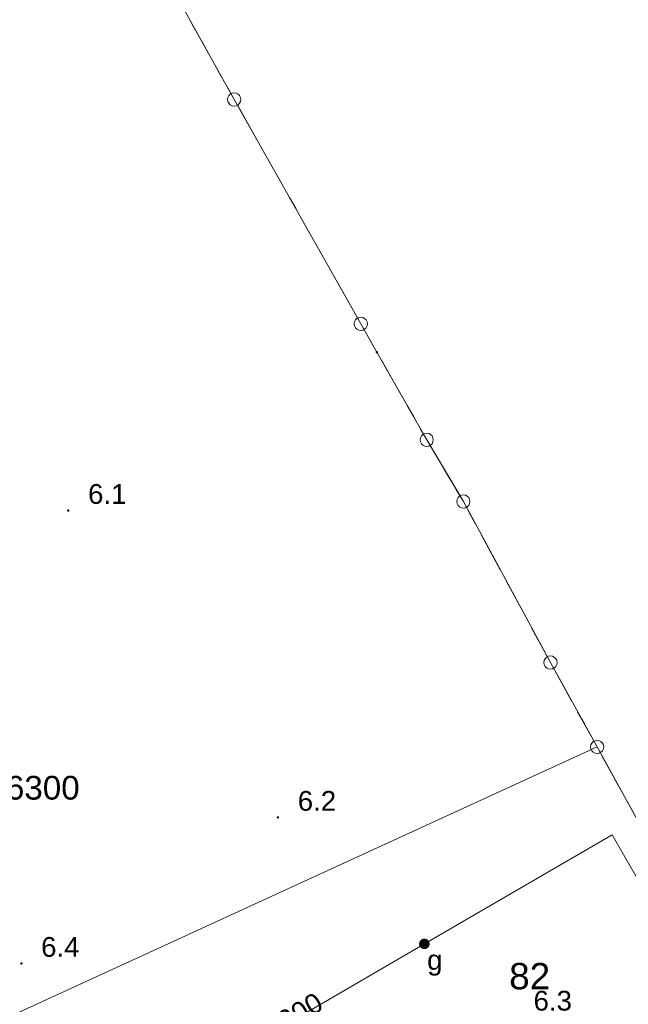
# Model space of a CAD drawing. Extents: x 5474185 to 5474933, y 5916077 to 5916824.
# Tile 204 of 256: x 5474753 to 5474776, y 5916291 to 5916328. Entities that reach past the tile are written whole.
import ezdxf
from ezdxf.enums import TextEntityAlignment as Align

# ---------------------------------------------------------------- set-up
doc = ezdxf.new("R2010")
doc.units = 0
doc.linetypes.add('PRZER1-1', pattern=[1, 0.5, -0.5])
doc.linetypes.add('PRZER3-1', pattern=[2, 1.5, -0.5])
for name, color, linetype, lineweight in [('GEPPGD', 253, 'CONTINUOUS', 18), ('GESDZI', 253, 'CONTINUOUS', 18), ('GESDZI_O', 253, 'CONTINUOUS', 18), ('GESKKL', 253, 'CONTINUOUS', 18), ('GESUZY', 253, 'CONTINUOUS', 18), ('GSPWPN', 253, 'CONTINUOUS', 13), ('GSPWPN_O', 253, 'CONTINUOUS', 13), ('GULGPR', 254, 'CONTINUOUS', 18), ('GULGPR_O', 254, 'CONTINUOUS', 18), ('GUPGZA', 253, 'CONTINUOUS', 18), ('GUPGZA_O', 253, 'CONTINUOUS', 18), ('IS HP zasięg', 251, 'CONTINUOUS', 20), ('Ramka sekcyjna', 253, 'CONTINUOUS', 18)]:
    doc.layers.add(name, color=color, linetype=linetype, lineweight=lineweight)
doc.styles.add('Arial', font='arial.ttf')

msp = doc.modelspace()

# ---------------------------------------------------------------- hatches: boundary and pattern name
at = {"layer": 'GEPPGD'}
msp.add_hatch(color=256, dxfattribs=at).paths.add_polyline_path([(5474766.37, 5916315.815), (5474766.356094, 5916315.817202), (5474766.34355, 5916315.823594), (5474766.333594, 5916315.83355), (5474766.327202, 5916315.846094), (5474766.325, 5916315.86), (5474766.327202, 5916315.873906), (5474766.333594, 5916315.88645), (5474766.34355, 5916315.896406), (5474766.356094, 5916315.902798), (5474766.37, 5916315.905), (5474766.383906, 5916315.902798), (5474766.39645, 5916315.896406), (5474766.406406, 5916315.88645), (5474766.412798, 5916315.873906), (5474766.415, 5916315.86), (5474766.412798, 5916315.846094), (5474766.406406, 5916315.83355), (5474766.39645, 5916315.823594), (5474766.383906, 5916315.817202)])
at = {"layer": 'GSPWPN'}
for points in [[(5474754.67, 5916309.815), (5474754.658353, 5916309.816533), (5474754.6475, 5916309.821029), (5474754.63818, 5916309.82818), (5474754.631029, 5916309.8375), (5474754.626533, 5916309.848353), (5474754.625, 5916309.86), (5474754.626533, 5916309.871647), (5474754.631029, 5916309.8825), (5474754.63818, 5916309.89182), (5474754.6475, 5916309.898971), (5474754.658353, 5916309.903467), (5474754.67, 5916309.905), (5474754.681647, 5916309.903467), (5474754.6925, 5916309.898971), (5474754.70182, 5916309.89182), (5474754.708971, 5916309.8825), (5474754.713467, 5916309.871647), (5474754.715, 5916309.86), (5474754.713467, 5916309.848353), (5474754.708971, 5916309.8375), (5474754.70182, 5916309.82818), (5474754.6925, 5916309.821029), (5474754.681647, 5916309.816533)], [(5474762.62, 5916298.175), (5474762.608353, 5916298.176533), (5474762.5975, 5916298.181029), (5474762.58818, 5916298.18818), (5474762.581029, 5916298.1975), (5474762.576533, 5916298.208353), (5474762.575, 5916298.22), (5474762.576533, 5916298.231647), (5474762.581029, 5916298.2425), (5474762.58818, 5916298.25182), (5474762.5975, 5916298.258971), (5474762.608353, 5916298.263467), (5474762.62, 5916298.265), (5474762.631647, 5916298.263467), (5474762.6425, 5916298.258971), (5474762.65182, 5916298.25182), (5474762.658971, 5916298.2425), (5474762.663467, 5916298.231647), (5474762.665, 5916298.22), (5474762.663467, 5916298.208353), (5474762.658971, 5916298.1975), (5474762.65182, 5916298.18818), (5474762.6425, 5916298.181029), (5474762.631647, 5916298.176533)], [(5474752.89, 5916292.635), (5474752.878353, 5916292.636533), (5474752.8675, 5916292.641029), (5474752.85818, 5916292.64818), (5474752.851029, 5916292.6575), (5474752.846533, 5916292.668353), (5474752.845, 5916292.68), (5474752.846533, 5916292.691647), (5474752.851029, 5916292.7025), (5474752.85818, 5916292.71182), (5474752.8675, 5916292.718971), (5474752.878353, 5916292.723467), (5474752.89, 5916292.725), (5474752.901647, 5916292.723467), (5474752.9125, 5916292.718971), (5474752.92182, 5916292.71182), (5474752.928971, 5916292.7025), (5474752.933467, 5916292.691647), (5474752.935, 5916292.68), (5474752.933467, 5916292.668353), (5474752.928971, 5916292.6575), (5474752.92182, 5916292.64818), (5474752.9125, 5916292.641029), (5474752.901647, 5916292.636533)]]:
    msp.add_hatch(color=256, dxfattribs=at).paths.add_polyline_path(points)
at = {"layer": 'GUPGZA'}
msp.add_hatch(color=256, dxfattribs=at).paths.add_polyline_path([(5474768.170595, 5916293.220001), (5474768.118811, 5916293.226662), (5474768.070516, 5916293.246498), (5474768.029, 5916293.278159), (5474767.997093, 5916293.319485), (5474767.97697, 5916293.367662), (5474767.970001, 5916293.419405), (5474767.976662, 5916293.471189), (5474767.996498, 5916293.519484), (5474768.028159, 5916293.561), (5474768.069485, 5916293.592907), (5474768.117662, 5916293.61303), (5474768.169405, 5916293.619999), (5474768.221189, 5916293.613338), (5474768.269484, 5916293.593502), (5474768.311, 5916293.561841), (5474768.342907, 5916293.520515), (5474768.36303, 5916293.472338), (5474768.369999, 5916293.420595), (5474768.363338, 5916293.368811), (5474768.343502, 5916293.320516), (5474768.311841, 5916293.279), (5474768.270515, 5916293.247093), (5474768.222338, 5916293.22697)])

# ---------------------------------------------------------------- linework, layer by layer
at = {"layer": 'GEPPGD', "elevation": 10.24, "flags": 128}
for points in [[(5474760.96, 5916325.7), (5474761.037254, 5916325.687764), (5474761.106946, 5916325.652254), (5474761.162254, 5916325.596946), (5474761.197764, 5916325.527254), (5474761.21, 5916325.45), (5474761.197764, 5916325.372746), (5474761.162254, 5916325.303054), (5474761.106946, 5916325.247746), (5474761.037254, 5916325.212236), (5474760.96, 5916325.2), (5474760.882746, 5916325.212236), (5474760.813054, 5916325.247746), (5474760.757746, 5916325.303054), (5474760.722236, 5916325.372746), (5474760.71, 5916325.45), (5474760.722236, 5916325.527254), (5474760.757746, 5916325.596946), (5474760.813054, 5916325.652254), (5474760.882746, 5916325.687764), (5474760.96, 5916325.7)], [(5474765.76, 5916317.19), (5474765.837254, 5916317.177764), (5474765.906946, 5916317.142254), (5474765.962254, 5916317.086946), (5474765.997764, 5916317.017254), (5474766.01, 5916316.94), (5474765.997764, 5916316.862746), (5474765.962254, 5916316.793054), (5474765.906946, 5916316.737746), (5474765.837254, 5916316.702236), (5474765.76, 5916316.69), (5474765.682746, 5916316.702236), (5474765.613054, 5916316.737746), (5474765.557746, 5916316.793054), (5474765.522236, 5916316.862746), (5474765.51, 5916316.94), (5474765.522236, 5916317.017254), (5474765.557746, 5916317.086946), (5474765.613054, 5916317.142254), (5474765.682746, 5916317.177764), (5474765.76, 5916317.19)], [(5474768.26, 5916312.79), (5474768.337254, 5916312.777764), (5474768.406946, 5916312.742254), (5474768.462254, 5916312.686946), (5474768.497764, 5916312.617254), (5474768.51, 5916312.54), (5474768.497764, 5916312.462746), (5474768.462254, 5916312.393054), (5474768.406946, 5916312.337746), (5474768.337254, 5916312.302236), (5474768.26, 5916312.29), (5474768.182746, 5916312.302236), (5474768.113054, 5916312.337746), (5474768.057746, 5916312.393054), (5474768.022236, 5916312.462746), (5474768.01, 5916312.54), (5474768.022236, 5916312.617254), (5474768.057746, 5916312.686946), (5474768.113054, 5916312.742254), (5474768.182746, 5916312.777764), (5474768.26, 5916312.79)], [(5474769.65, 5916310.45), (5474769.727254, 5916310.437764), (5474769.796946, 5916310.402254), (5474769.852254, 5916310.346946), (5474769.887764, 5916310.277254), (5474769.9, 5916310.2), (5474769.887764, 5916310.122746), (5474769.852254, 5916310.053054), (5474769.796946, 5916309.997746), (5474769.727254, 5916309.962236), (5474769.65, 5916309.95), (5474769.572746, 5916309.962236), (5474769.503054, 5916309.997746), (5474769.447746, 5916310.053054), (5474769.412236, 5916310.122746), (5474769.4, 5916310.2), (5474769.412236, 5916310.277254), (5474769.447746, 5916310.346946), (5474769.503054, 5916310.402254), (5474769.572746, 5916310.437764), (5474769.65, 5916310.45)], [(5474772.95, 5916304.34), (5474773.027254, 5916304.327764), (5474773.096946, 5916304.292254), (5474773.152254, 5916304.236946), (5474773.187764, 5916304.167254), (5474773.2, 5916304.09), (5474773.187764, 5916304.012746), (5474773.152254, 5916303.943054), (5474773.096946, 5916303.887746), (5474773.027254, 5916303.852236), (5474772.95, 5916303.84), (5474772.872746, 5916303.852236), (5474772.803054, 5916303.887746), (5474772.747746, 5916303.943054), (5474772.712236, 5916304.012746), (5474772.7, 5916304.09), (5474772.712236, 5916304.167254), (5474772.747746, 5916304.236946), (5474772.803054, 5916304.292254), (5474772.872746, 5916304.327764), (5474772.95, 5916304.34)], [(5474774.72, 5916301.14), (5474774.797254, 5916301.127764), (5474774.866946, 5916301.092254), (5474774.922254, 5916301.036946), (5474774.957764, 5916300.967254), (5474774.97, 5916300.89), (5474774.957764, 5916300.812746), (5474774.922254, 5916300.743054), (5474774.866946, 5916300.687746), (5474774.797254, 5916300.652236), (5474774.72, 5916300.64), (5474774.642746, 5916300.652236), (5474774.573054, 5916300.687746), (5474774.517746, 5916300.743054), (5474774.482236, 5916300.812746), (5474774.47, 5916300.89), (5474774.482236, 5916300.967254), (5474774.517746, 5916301.036946), (5474774.573054, 5916301.092254), (5474774.642746, 5916301.127764), (5474774.72, 5916301.14)]]:
    msp.add_lwpolyline(points, close=True, dxfattribs=at)
at = {"layer": 'GESDZI', "linetype": 'Continuous', "lineweight": 13}
for p, q in [((5474760.96, 5916325.45, 10.22), (5474759.1, 5916328.78, 10.22)), ((5474765.76, 5916316.94, 10.22), (5474760.96, 5916325.45, 10.22)), ((5474766.37, 5916315.86, 10.22), (5474765.76, 5916316.94, 10.22)), ((5474768.26, 5916312.54, 10.22), (5474766.37, 5916315.86, 10.22)), ((5474769.65, 5916310.2, 10.22), (5474768.26, 5916312.54, 10.22)), ((5474772.95, 5916304.09, 10.22), (5474769.65, 5916310.2, 10.22)), ((5474774.72, 5916300.89, 10.22), (5474772.95, 5916304.09, 10.22)), ((5474774.72, 5916300.89, 10.22), (5474751.92, 5916290.42, 10.22)), ((5474751.92, 5916290.42, 10.22), (5474774.72, 5916300.89, 10.22)), ((5474776.59, 5916297.49, 10.22), (5474774.72, 5916300.89, 10.22))]:
    msp.add_line(p, q, dxfattribs=at)
at = {"layer": 'GESKKL', "linetype": 'PRZER3-1', "lineweight": 13}
for p, q in [((5474760.96, 5916325.45, 10.06), (5474759.1, 5916328.78, 10.06)), ((5474765.76, 5916316.94, 10.06), (5474760.96, 5916325.45, 10.06)), ((5474766.37, 5916315.86, 10.06), (5474765.76, 5916316.94, 10.06)), ((5474768.26, 5916312.54, 10.06), (5474766.37, 5916315.86, 10.06)), ((5474769.65, 5916310.2, 10.06), (5474768.26, 5916312.54, 10.06)), ((5474772.95, 5916304.09, 10.06), (5474769.65, 5916310.2, 10.06)), ((5474774.72, 5916300.89, 10.06), (5474772.95, 5916304.09, 10.06)), ((5474776.59, 5916297.49, 10.06), (5474774.72, 5916300.89, 10.06))]:
    msp.add_line(p, q, dxfattribs=at)
at = {"layer": 'GESUZY', "linetype": 'PRZER1-1', "lineweight": 13}
for p, q in [((5474760.96, 5916325.45, 10.08), (5474759.1, 5916328.78, 10.08)), ((5474765.76, 5916316.94, 10.08), (5474760.96, 5916325.45, 10.08)), ((5474766.37, 5916315.86, 10.08), (5474765.76, 5916316.94, 10.08)), ((5474768.26, 5916312.54, 10.08), (5474766.37, 5916315.86, 10.08)), ((5474769.65, 5916310.2, 10.08), (5474768.26, 5916312.54, 10.08)), ((5474772.95, 5916304.09, 10.08), (5474769.65, 5916310.2, 10.08)), ((5474774.72, 5916300.89, 10.08), (5474772.95, 5916304.09, 10.08)), ((5474776.59, 5916297.49, 10.08), (5474774.72, 5916300.89, 10.08))]:
    msp.add_line(p, q, dxfattribs=at)
at = {"layer": 'GULGPR', "linetype": 'Continuous', "lineweight": 13}
for p, q in [((5474768.17, 5916293.42, 10.14), (5474775.29, 5916297.56, 10.14)), ((5474775.29, 5916297.56, 10.14), (5474780.92, 5916287.72, 10.14)), ((5474755.42, 5916286.01, 10.14), (5474768.17, 5916293.42, 10.14))]:
    msp.add_line(p, q, dxfattribs=at)
at = {"layer": 'IS HP zasięg', "lineweight": 15, "ltscale": 0.7}
msp.add_circle((5474680.96, 5916236.9), 75, dxfattribs=at)
msp.add_circle((5474680.96, 5916236.9), 75, dxfattribs=at)

# ---------------------------------------------------------------- texts
at = {"layer": 'GESDZI_O', "linetype": 'Continuous', "lineweight": 0, "style": 'Arial'}
msp.add_text('82', height=1, dxfattribs=at).set_placement((5474771.385727, 5916291.697558, 10.8))
at = {"layer": 'GSPWPN_O', "linetype": 'Continuous', "lineweight": 0, "style": 'Arial'}
for s, p in [('6.1', (5474755.42, 5916310.11, 10.8)), ('6.2', (5474763.37, 5916298.47, 10.8)), ('6.4', (5474753.64, 5916292.93, 10.8)), ('6.3', (5474772.31, 5916290.89, 10.8))]:
    msp.add_text(s, height=0.75, dxfattribs=at).set_placement(p)
at = {"layer": 'GULGPR_O', "linetype": 'Continuous', "lineweight": 0, "style": 'Arial'}
msp.add_text('gnD200', height=0.75, rotation=30.170384, dxfattribs=at).set_placement((5474762.815551, 5916290.049014, 10.8), align=Align.CENTER)
at = {"layer": 'GUPGZA_O', "linetype": 'Continuous', "lineweight": 0, "style": 'Arial'}
msp.add_text('g', height=0.75, dxfattribs=at).set_placement((5474768.858812, 5916292.436941, 10.8), align=Align.RIGHT)
at = {"layer": 'Ramka sekcyjna', "linetype": 'Continuous', "lineweight": 0, "style": 'Arial'}
msp.add_text('5916300', height=0.9, dxfattribs=at).set_placement((5474750.207, 5916299.793, 100), align=Align.TOP_LEFT)

doc.saveas('drawing.dxf')
